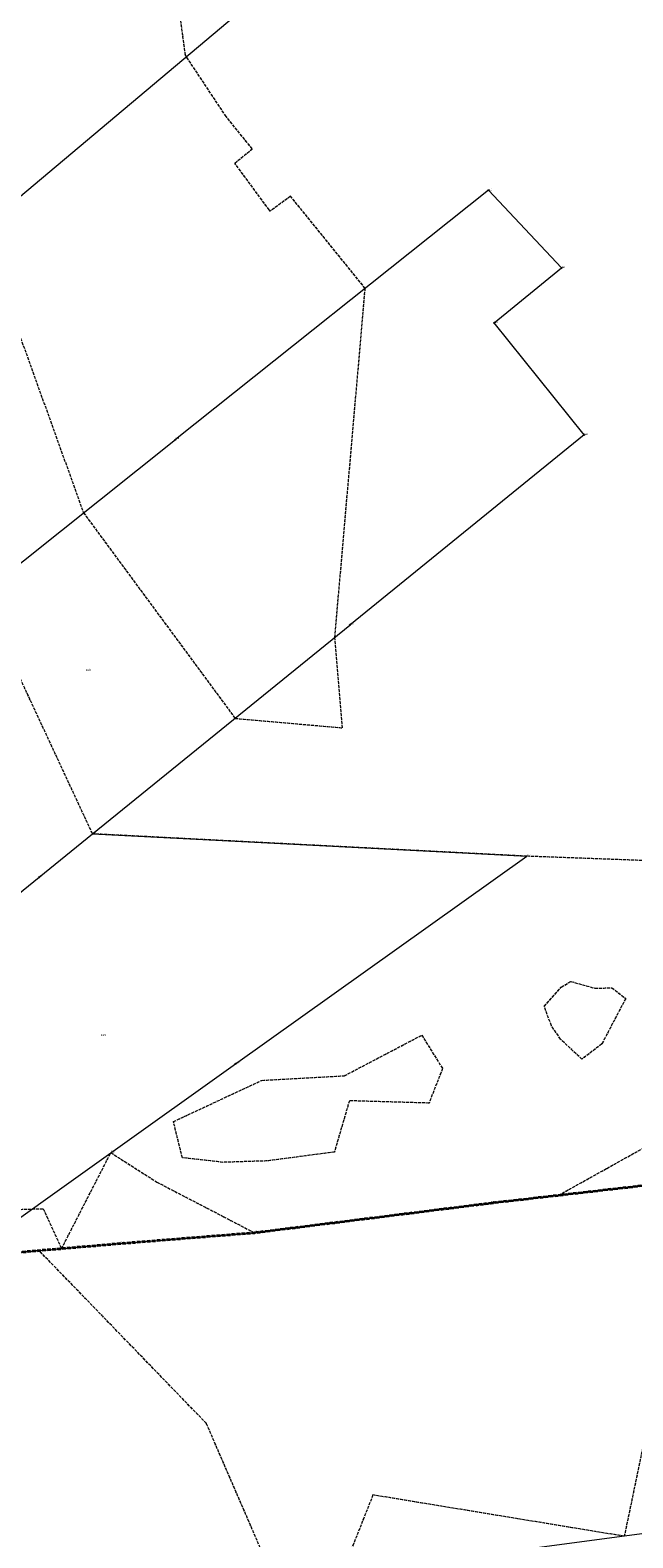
# Model space of a CAD drawing. Header units: metres. Extents: x 6524698 to 6533081, y 5883213 to 5896811.
# Tile 136 of 167: x 6528699 to 6529000, y 5891880 to 5892634. Entities that reach past the tile are written whole.
import ezdxf
from ezdxf.enums import TextEntityAlignment as Align

# ---------------------------------------------------------------- set-up
doc = ezdxf.new("R2010")
doc.units = ezdxf.units.M
doc.header["$MEASUREMENT"] = 0
for name, pattern in [('mapa zasadnicza$0$1.5_1.0', [2.5, 1.5, -1]), ('mapa zasadnicza$0$219-500', [0]), ('mapa zasadnicza$0$egkk-500', [2, 1.5, -0.5]), ('mapa zasadnicza$0$egug-500', [1, 0.5, -0.5])]:
    doc.linetypes.add(name, pattern=pattern)
doc.layers.get('0').update_dxf_attribs({"lineweight": 0})
for name, color, linetype in [('mapa zasadnicza$0$202-punkt graniczny', 7, 'Continuous'), ('mapa zasadnicza$0$202-punkt graniczny-Atr103', 7, 'Continuous'), ('mapa zasadnicza$0$203-punkt graniczny', 7, 'Continuous'), ('mapa zasadnicza$0$203-punkt graniczny-Atr103', 7, 'Continuous'), ('mapa zasadnicza$0$211-numer działki ewidencyjnej', 7, 'Continuous'), ('mapa zasadnicza$0$216-obręb ewidencyjny', 7, 'Continuous'), ('mapa zasadnicza$0$217-kontur klasyfikacyjny', 7, 'Continuous'), ('mapa zasadnicza$0$218-kontur użytku gruntowego', 7, 'Continuous'), ('mapa zasadnicza$0$219-działka ewidencyjna', 7, 'Continuous')]:
    doc.layers.add(name, color=color, linetype=linetype)
doc.styles.add('mapa zasadnicza$0$STANDARD', font='Working1250', dxfattribs={"width": 0.75})

# ---------------------------------------------------------------- blocks, each defined once
blk = doc.blocks.new('mapa zasadnicza$0$202')
at = {"color": 0, "linetype": 'Continuous', "lineweight": 0}
blk.add_circle((0, 0), 0.25, dxfattribs=at)
blk = doc.blocks.new('mapa zasadnicza$0$203')
at = {"linetype": 'Continuous', "lineweight": 0}
h = blk.add_hatch(color=0, dxfattribs=at)
edge = h.paths.add_edge_path()
edge.add_arc((0, 0), 0.045, 0, 360)

msp = doc.modelspace()

# ---------------------------------------------------------------- linework, layer by layer
at = {"layer": 'mapa zasadnicza$0$216-obręb ewidencyjny', "color": 7, "linetype": 'mapa zasadnicza$0$1.5_1.0', "lineweight": 35, "flags": 128}
for points in [[(6532173.44, 5894410.01), (6532146.43, 5894429.98), (6532121.94, 5894448.08), (6532080.02, 5894478.35), (6532068.86, 5894486.41), (6532021.73, 5894514.79), (6531992.6, 5894532.32), (6531947.82, 5894561.73), (6531920.42, 5894579.72), (6531901.27, 5894596.07), (6531894.35, 5894601.98), (6531821.26, 5894724.08), (6531814.31, 5894735.1), (6531811.23, 5894740.03), (6531780.22, 5894789.63), (6531767.74, 5894809.58), (6531750.79, 5894849.18), (6531748.39, 5894858.64), (6531740.52, 5894889.65), (6531722.79, 5894966.32), (6531701.22, 5895053.01), (6531686.07, 5895129.36), (6531669.12, 5895211.17), (6531624.01, 5895310.47), (6531614.29, 5895347), (6531603.94, 5895412.88), (6531598.73, 5895467.38), (6531564.77, 5895613.69), (6531556.6, 5895663.96), (6531552.51, 5895710.75), (6531539.6, 5895773.55), (6531544.35, 5895780.58), (6531544.16, 5895788.15), (6531507.25, 5895943.86), (6531499.19, 5895972.02), (6531486.51, 5896006.52), (6531466.15, 5896076.08), (6531454.43, 5896110.08), (6531431.22, 5896177.42), (6531430.43, 5896180.2), (6531424.28, 5896202.02), (6531414.58, 5896246.77), (6531402.85, 5896288.93), (6531394.99, 5896317.17), (6531392.26, 5896327.01), (6531376.91, 5896381.63), (6531368.27, 5896412.35), (6531367.02, 5896416.62), (6531318.81, 5896568.61), (6531272.76, 5896714.08), (6531217.21, 5896664.26), (6531190.62, 5896638.08), (6531186.78, 5896634.37), (6531127.14, 5896577.43), (6531100.18, 5896551.88), (6531086.51, 5896538.77), (6530989.57, 5896445.82), (6530931.52, 5896386.36), (6530883.06, 5896340.67), (6530877.3, 5896336.6), (6530873.73, 5896334.08), (6530858.65, 5896322.14), (6530767.28, 5896233.73), (6530678.44, 5896145.87), (6530572.05, 5896045.16), (6530563.1, 5896037.12), (6530451.04, 5895932.33), (6530385.68, 5895871.76), (6530354.37, 5895842.65), (6530280.46, 5895771.72), (6530232.76, 5895726.03), (6530226.82, 5895720.96), (6530177.71, 5895672.11), (6530155.08, 5895649.47), (6530136.64, 5895629.41), (6530101.12, 5895593.57), (6530084.35, 5895577.66), (6530025.14, 5895520.24), (6530019.45, 5895515.19), (6530011.77, 5895512.95), (6529995.37, 5895498.34), (6529944.65, 5895450.1), (6529883.96, 5895391.89), (6529874.86, 5895383.05), (6529856.89, 5895365.59), (6529806.63, 5895317.74), (6529777.32, 5895289.82), (6529767.93, 5895280.88), (6529727.8, 5895242.98), (6529716.4, 5895232.24), (6529611.75, 5895132.35), (6529602.11, 5895123.44), (6529564.79, 5895088.95), (6529442.18, 5894971.11), (6529348, 5894880.66), (6529341.6, 5894874.72), (6529205.1, 5894745.94), (6529095.11, 5894642.73), (6528985.24, 5894540.2), (6528979.86, 5894535.18), (6528950.63, 5894507.69), (6528940.33, 5894498.09), (6528899.89, 5894460.41), (6528759.38, 5894329.94), (6528671.55, 5894242.83), (6528626.12, 5894197.75), (6528570.28, 5894143.23), (6528564.23, 5894137.3), (6528527.75, 5894101.56), (6528446.8, 5894020.71), (6528384.19, 5893957.79), (6528337.7, 5893910.96), (6528325.94, 5893899.11), (6528292.63, 5893867.35), (6528263.34, 5893839.22), (6528235.37, 5893817.79), (6528212.45, 5893801.88), (6528192.4, 5893787.97), (6528160.44, 5893751.29), (6528093.51, 5893704.95), (6528051.1, 5893681.86), (6527962.24, 5893630.13), (6527966.7, 5893563.53), (6527967.45, 5893552.31), (6527970.73, 5893522.51), (6527970.79, 5893518.44), (6527968.55, 5893513.63), (6527972.36, 5893501.34), (6527994.3, 5893412.78), (6528008.56, 5893361.13), (6528024.92, 5893315.29), (6528047.55, 5893241.88), (6528061.74, 5893201.21), (6528080.19, 5893144.58), (6528103.06, 5893080.73), (6528114.87, 5893046.22), (6528118.84, 5893029.51), (6528166.45, 5892875.8), (6528171.14, 5892860.59), (6528192.07, 5892792.85), (6528202.22, 5892766.07), (6528211.23, 5892742.29), (6528214.23, 5892726.13), (6528216.98, 5892718.27), (6528217.45, 5892695.43), (6528253.12, 5892581.84), (6528274.02, 5892507.32), (6528276.69, 5892498.16), (6528296.22, 5892421.59), (6528299.61, 5892411.02), (6528334.62, 5892315.93), (6528349.09, 5892260.65), (6528377.11, 5892179.95), (6528394.78, 5892128.68), (6528440.31, 5891996.73), (6528446.42, 5891995.98), (6528618.95, 5892016.86), (6528665.82, 5892020.2), (6528743.5, 5892026.91), (6528810.71, 5892032.32), (6528929.03, 5892047.18), (6529084.54, 5892065.08), (6529137.05, 5892069.83), (6529163.27, 5892079.55), (6529183.63, 5892087.79), (6529198.7, 5892096.25), (6529272.43, 5892137.61), (6529299.93, 5892161.54), (6529302.53, 5892163.8), (6529315.87, 5892175.4), (6529326.47, 5892184.67), (6529341.14, 5892199.13), (6529440.16, 5892285.12), (6529457.93, 5892308.5), (6529472.77, 5892323.9), (6529519.91, 5892352.88), (6529537.94, 5892368.41), (6529543.85, 5892373.51), (6529606.4, 5892445.37), (6529658.73, 5892492.51), (6529670.09, 5892502.74), (6529686.63, 5892522.04), (6529732.12, 5892575.11), (6529757.09, 5892610.5), (6529779.62, 5892651.92), (6529797.52, 5892678.13), (6529839.46, 5892724.94), (6529870.95, 5892781.67), (6529898.89, 5892809.16), (6529922.19, 5892839.09), (6529934.43, 5892854.81), (6529953.15, 5892874.17), (6529965.1, 5892886.47), (6530012.8, 5892917.44), (6530031.5, 5892919.94), (6530070.88, 5892925.19), (6530098.14, 5892934.36), (6530109.36, 5892938.08), (6530135.18, 5892952.7), (6530167.6, 5892981.5), (6530232.92, 5893051.1), (6530259.88, 5893074.62), (6530286.3, 5893097.64), (6530336.76, 5893153.84), (6530364.12, 5893172.96), (6530403.79, 5893201.82), (6530436.38, 5893225.27), (6530494.74, 5893292.49), (6530545.01, 5893335.37), (6530557.68, 5893347.81), (6530648.56, 5893425.65), (6530689.83, 5893451.62), (6530733.98, 5893475.6), (6530772.07, 5893505.94), (6530852.43, 5893590.07), (6530857.49, 5893597.21), (6530891.97, 5893643.79), (6530917.57, 5893672.17), (6530950.23, 5893698.89), (6530954.1, 5893702.06), (6530977.54, 5893721.23), (6531019.6, 5893747.15), (6531141.96, 5893812.02), (6531213.08, 5893849.19), (6531238.4, 5893862.2), (6531260.04, 5893873.32), (6531289.74, 5893888.58), (6531296.49, 5893892.05), (6531306.22, 5893896.94), (6531368.93, 5893928.43), (6531397.54, 5893942.83), (6531414.17, 5893951.2), (6531423.14, 5893955.72), (6531453.45, 5893971.02), (6531561.58, 5894025.58), (6531627.85, 5894057.85), (6531656.74, 5894073.39), (6531720.57, 5894105.2), (6531769.98, 5894129.46), (6531780.94, 5894134.72), (6531821.73, 5894154.36), (6531826.18, 5894156.65), (6531827.33, 5894157.24), (6531894.03, 5894191.64), (6531897.66, 5894193.45), (6532059.55, 5894273.99), (6532168.75, 5894325.46), (6532285.62, 5894379.19), (6532256.72, 5894387.98), (6532237.4, 5894391.85), (6532209.71, 5894397.39)], [(6528810.71, 5892032.32), (6528743.5, 5892026.91), (6528665.82, 5892020.2), (6528618.95, 5892016.86), (6528446.42, 5891995.98), (6528440.31, 5891996.73), (6528198.8, 5891907.55), (6528014.33, 5891830.31), (6527846.82, 5891746.29), (6527801.61, 5891598.79), (6527787.58, 5891553.86), (6527785.51, 5891547.1), (6527759.25, 5891463.12), (6527705.03, 5891299.34), (6527651.09, 5891150.82), (6527517.65, 5890758.02), (6527509.07, 5890729.27), (6527454.67, 5890547.02), (6527391.42, 5890349.92), (6527469.9, 5890380.85), (6527548.32, 5890411.76), (6527628.31, 5890449.47), (6527701.79, 5890487.35), (6527781.71, 5890531.45), (6527831.96, 5890559.17), (6527894.74, 5890596), (6527918.86, 5890538.44), (6527996.61, 5890364.36), (6528002.77, 5890340.12), (6528015.06, 5890276.2), (6528068.35, 5890122.94), (6528069.52, 5890117.74), (6528086.27, 5890073.01), (6528087.43, 5890069.91), (6528144.14, 5889918.51), (6528178.59, 5889821.74), (6528194.07, 5889776.62), (6528203.76, 5889751.35), (6528219.86, 5889705.13), (6528289.3, 5889557.06), (6528293.69, 5889548.36), (6528315.49, 5889501.75), (6528319.49, 5889494.06), (6528320.3, 5889498.78), (6528374.9, 5889392.75), (6528393.7, 5889357.37), (6528402.97, 5889333.92), (6528406.48, 5889321.22), (6528417.63, 5889287.69), (6528426.72, 5889250.74), (6528427.12, 5889249.1), (6528437.2, 5889208.11), (6528462.62, 5889141.48), (6528476.98, 5889088.52), (6528479.5, 5889060.26), (6528487.24, 5889042.5), (6528497.03, 5888999.3), (6528513.44, 5888948.22), (6528513.62, 5888944.51), (6528514.32, 5888935.53), (6528517.9, 5888889.57), (6528521.9, 5888874.59), (6528534.18, 5888828.64), (6528537.21, 5888800.87), (6528538.55, 5888788.67), (6528539.84, 5888759.55), (6528540.29, 5888749.47), (6528546.56, 5888728.63), (6528550.89, 5888720.89), (6528554.61, 5888714.22), (6528572.89, 5888682.85), (6528612.6, 5888606.5), (6528643.54, 5888542.38), (6528657.02, 5888506.94), (6528675.5, 5888460.67), (6528681.51, 5888445.9), (6528704.85, 5888377.17), (6528713.34, 5888354.12), (6528741.09, 5888278.42), (6528766.6, 5888207.14), (6528788.71, 5888147.82), (6528812.94, 5888083.84), (6528826.58, 5888045.33), (6528850.06, 5887982.04), (6528866.81, 5887934.63), (6528879.99, 5887896.72), (6528918.8, 5887790.89), (6528952.56, 5887701.57), (6529019.26, 5887707.89), (6529031.01, 5887709.01), (6529109.21, 5887715.92), (6529166.14, 5887721.78), (6529262.28, 5887731.31), (6529282.79, 5887731.14), (6529289.52, 5887663.25), (6529296.91, 5887588.72), (6529312.34, 5887533.26), (6529320.57, 5887503.67), (6529321.72, 5887480.33), (6529315.22, 5887418.55), (6529296.28, 5887374.9), (6529295.89, 5887348.38), (6529295.74, 5887344.56), (6529294.33, 5887253.59), (6529300.1, 5887247.3), (6529460.65, 5887265.28), (6529607.85, 5887282.19), (6529604.22, 5887244.37), (6529619.06, 5887245.53), (6529620.4, 5887245.61), (6529751.62, 5887253.65), (6529836.5, 5887258.86), (6529917.79, 5887263.83), (6530037.96, 5887271.18), (6530037.77, 5887311.55), (6530035.48, 5887465.82), (6530294.87, 5887497.94), (6530342.75, 5887503.87), (6530390.63, 5887509.81), (6530435.08, 5887515.31), (6530469.62, 5887519.59), (6530472.76, 5887520.14), (6530455.94, 5887633.47), (6530452.16, 5887659), (6530429.5, 5887800.32), (6530425.85, 5887820.62), (6530434.17, 5887821.11), (6530435.15, 5887821.09), (6530501.5, 5887826.49), (6530563.57, 5887831.54), (6530569.25, 5887832), (6530626.35, 5887836.71), (6530689.94, 5887841.95), (6530699.77, 5887842.77), (6530753.72, 5887845.97), (6530816.4, 5887849.69), (6530847.34, 5887851.53), (6530851.75, 5887851.79), (6530878, 5887853.36), (6530941.55, 5887857.17), (6531028.05, 5887862.36), (6531029.51, 5887862.54), (6531089.96, 5887870.11), (6531157.91, 5887878.61), (6531147.74, 5887927.21), (6531134.09, 5887992.44), (6531130.39, 5888022.23), (6531130.01, 5888024.33), (6531127.76, 5888039.49), (6531114.28, 5888108.63), (6531110.56, 5888127.5), (6531105.84, 5888172.24), (6531089.18, 5888214.66), (6531070.01, 5888263.46), (6531063.59, 5888283), (6531047.06, 5888328.03), (6531038.58, 5888352.41), (6531021.83, 5888400.87), (6531015.19, 5888413.6), (6531005.83, 5888460.28), (6531006, 5888467.6), (6531006.12, 5888486.87), (6531000.78, 5888546.56), (6530994.46, 5888582.13), (6530992.02, 5888587.87), (6530975.04, 5888631.61), (6530968.96, 5888647.12), (6530918.79, 5888737.7), (6530893.21, 5888788.19), (6530875.95, 5888835.79), (6530824.74, 5888967.12), (6530698.19, 5888957.37), (6530696.88, 5888957.26), (6530690.8, 5888956.75), (6530665.31, 5889016.21), (6530647.2, 5889058.57), (6530634.24, 5889085.41), (6530634.99, 5889106.79), (6530619.51, 5889109.25), (6530602.59, 5889110.21), (6530580.67, 5889109.48), (6530563.76, 5889105.91), (6530556.11, 5889102.91), (6530554.6, 5889108.92), (6530550.45, 5889111.73), (6530532.14, 5889151.93), (6530513.79, 5889192.45), (6530502.04, 5889258.4), (6530482.32, 5889287.2), (6530469.7, 5889327.04), (6530465.02, 5889440.31), (6530478.29, 5889507.42), (6530476.75, 5889539.74), (6530454.68, 5889579.85), (6530444.35, 5889666), (6530447.75, 5889689.9), (6530449.31, 5889721.21), (6530456.42, 5889744.94), (6530489.74, 5889803.92), (6530476.19, 5889829.67), (6530441.37, 5889895.14), (6530436.32, 5889900.67), (6530377.31, 5890013.31), (6530319.1, 5890126.26), (6530282.19, 5890186.6), (6530272.79, 5890201.79), (6530203.17, 5890307.87), (6530172.91, 5890358.56), (6530084.18, 5890524.8), (6530023.66, 5890630.14), (6529988.68, 5890702.02), (6529902.56, 5890854), (6529878.29, 5890895.67), (6529853.22, 5890939.23), (6529790.88, 5891059.39), (6529783.8, 5891073.31), (6529750.15, 5891126.7), (6529715.67, 5891191.31), (6529711.87, 5891220.22), (6529686.86, 5891413.55), (6529894.11, 5891526.79), (6529935.18, 5891550.85), (6529897.51, 5891589.82), (6529852.46, 5891637.21), (6529830.78, 5891658.8), (6529798.22, 5891693.91), (6529778.68, 5891710.68), (6529723.77, 5891769.55), (6529664.88, 5891829.87), (6529592.94, 5891899.3), (6529520.59, 5891969.98), (6529496.71, 5891996.9), (6529443.6, 5892048.07), (6529413.19, 5892074.88), (6529373, 5892116.29), (6529315.87, 5892175.4), (6529302.53, 5892163.8), (6529299.93, 5892161.54), (6529272.43, 5892137.61), (6529198.7, 5892096.25), (6529183.63, 5892087.79), (6529163.27, 5892079.55), (6529137.05, 5892069.83), (6529084.54, 5892065.08), (6528929.03, 5892047.18)]]:
    msp.add_lwpolyline(points, close=True, dxfattribs=at)
at = {"layer": 'mapa zasadnicza$0$217-kontur klasyfikacyjny', "color": 92, "linetype": 'mapa zasadnicza$0$egkk-500', "lineweight": 18, "flags": 128}
for points in [[(6528776.24, 5892621.16), (6528763.63, 5892714.39)], [(6528796.57, 5892590.47), (6528776.24, 5892621.16)], [(6528809.63, 5892574.34), (6528796.57, 5892590.47)], [(6528800.91, 5892567.14), (6528809.63, 5892574.34)], [(6528818.06, 5892543.79), (6528800.91, 5892567.14)], [(6528828.79, 5892550.59), (6528818.52, 5892543.15)], [(6528866.09, 5892504.55), (6528828.79, 5892550.59)], [(6528818.52, 5892543.15), (6528818.06, 5892543.79)], [(6528674.22, 5892534.26), (6528725.32, 5892392.28)], [(6528850.92, 5892330.01), (6528866.09, 5892504.55)], [(6528725.32, 5892392.28), (6528801.1, 5892289.52)], [(6528729.81, 5892231.79), (6528674.13, 5892351.46)], [(6528854.72, 5892284.81), (6528850.92, 5892330.01)], [(6528801.1, 5892289.52), (6528854.72, 5892284.81)], [(6528946.79, 5892220.61), (6528729.81, 5892231.79)], [(6529052.54, 5892216.68), (6528946.79, 5892220.61)], [(6528964.1, 5892155.2), (6528968.84, 5892157.99)], [(6528968.84, 5892157.99), (6528981.04, 5892154.56)], [(6528955.6, 5892145.51), (6528964.1, 5892155.2)], [(6528981.04, 5892154.56), (6528989.41, 5892154.84)], [(6528996.28, 5892149.44), (6528984.33, 5892126.73)], [(6528989.41, 5892154.84), (6528996.28, 5892149.44)], [(6528959.14, 5892135.86), (6528955.6, 5892145.51)], [(6528963.74, 5892129.06), (6528959.14, 5892135.86)], [(6528855.69, 5892110.83), (6528894.35, 5892131.12)], [(6528894.35, 5892131.12), (6528904.73, 5892114.43)], [(6528974.42, 5892119.11), (6528963.74, 5892129.06)], [(6528984.33, 5892126.73), (6528974.42, 5892119.11)], [(6528986.85, 5892064.52), (6529085.99, 5892119.77)], [(6528814.42, 5892108.54), (6528855.69, 5892110.83)], [(6528904.73, 5892114.43), (6528897.96, 5892097.17)], [(6528770.24, 5892087.91), (6528814.42, 5892108.54)], [(6528858.17, 5892098.33), (6528850.67, 5892072.69)], [(6528897.96, 5892097.17), (6528858.17, 5892098.33)], [(6528774.69, 5892069.87), (6528770.24, 5892087.91)], [(6528850.67, 5892072.69), (6528817.12, 5892068.26)], [(6528714.33, 5892024.39), (6528738.94, 5892072.36)], [(6528738.94, 5892072.36), (6528761.97, 5892057.67)], [(6528795.07, 5892067.54), (6528774.69, 5892069.87)], [(6528817.12, 5892068.26), (6528795.07, 5892067.54)], [(6528761.97, 5892057.67), (6528795.1, 5892040.44)], [(6528962.65, 5892051.05), (6528986.85, 5892064.52)], [(6528929.03, 5892047.18), (6528962.65, 5892051.05)], [(6528689.68, 5892043.9), (6528705.14, 5892044.37)], [(6528705.14, 5892044.37), (6528714.33, 5892024.39)], [(6528810.71, 5892032.32), (6528929.03, 5892047.18)], [(6528795.1, 5892040.44), (6528810.71, 5892032.32)], [(6528703.08, 5892023.42), (6528694.43, 5892022.67)], [(6528786.69, 5891937.01), (6528703.08, 5892023.42)], [(6529016.16, 5891979.78), (6528995.57, 5891880.57)], [(6528883.59, 5891713.32), (6528786.69, 5891937.01)], [(6528869.95, 5891901.23), (6528854.65, 5891862.64)], [(6528995.57, 5891880.57), (6528869.95, 5891901.23)]]:
    msp.add_lwpolyline(points, dxfattribs=at)
at = {"layer": 'mapa zasadnicza$0$218-kontur użytku gruntowego', "color": 3, "linetype": 'mapa zasadnicza$0$egug-500', "lineweight": 18, "flags": 128}
for points in [[(6528776.24, 5892621.16), (6528763.63, 5892714.39)], [(6528796.57, 5892590.47), (6528776.24, 5892621.16)], [(6528809.63, 5892574.34), (6528796.57, 5892590.47)], [(6528800.91, 5892567.14), (6528809.63, 5892574.34)], [(6528818.06, 5892543.79), (6528800.91, 5892567.14)], [(6528828.79, 5892550.59), (6528818.52, 5892543.15)], [(6528866.09, 5892504.55), (6528828.79, 5892550.59)], [(6528818.52, 5892543.15), (6528818.06, 5892543.79)], [(6528674.22, 5892534.26), (6528725.32, 5892392.28)], [(6528850.92, 5892330.01), (6528866.09, 5892504.55)], [(6528725.32, 5892392.28), (6528801.1, 5892289.52)], [(6528729.81, 5892231.79), (6528674.13, 5892351.46)], [(6528854.72, 5892284.81), (6528850.92, 5892330.01)], [(6528801.1, 5892289.52), (6528854.72, 5892284.81)], [(6528946.79, 5892220.61), (6528729.81, 5892231.79)], [(6529052.54, 5892216.68), (6528946.79, 5892220.61)], [(6528964.1, 5892155.2), (6528968.84, 5892157.99)], [(6528968.84, 5892157.99), (6528981.04, 5892154.56)], [(6528955.6, 5892145.51), (6528964.1, 5892155.2)], [(6528981.04, 5892154.56), (6528989.41, 5892154.84)], [(6528996.28, 5892149.44), (6528984.33, 5892126.73)], [(6528989.41, 5892154.84), (6528996.28, 5892149.44)], [(6528959.14, 5892135.86), (6528955.6, 5892145.51)], [(6528963.74, 5892129.06), (6528959.14, 5892135.86)], [(6528855.69, 5892110.83), (6528894.35, 5892131.12)], [(6528894.35, 5892131.12), (6528904.73, 5892114.43)], [(6528974.42, 5892119.11), (6528963.74, 5892129.06)], [(6528984.33, 5892126.73), (6528974.42, 5892119.11)], [(6528986.85, 5892064.52), (6529085.99, 5892119.77)], [(6528814.42, 5892108.54), (6528855.69, 5892110.83)], [(6528904.73, 5892114.43), (6528897.96, 5892097.17)], [(6528770.24, 5892087.91), (6528814.42, 5892108.54)], [(6528858.17, 5892098.33), (6528850.67, 5892072.69)], [(6528897.96, 5892097.17), (6528858.17, 5892098.33)], [(6528774.69, 5892069.87), (6528770.24, 5892087.91)], [(6528850.67, 5892072.69), (6528817.12, 5892068.26)], [(6528714.33, 5892024.39), (6528738.94, 5892072.36)], [(6528738.94, 5892072.36), (6528761.97, 5892057.67)], [(6528795.07, 5892067.54), (6528774.69, 5892069.87)], [(6528817.12, 5892068.26), (6528795.07, 5892067.54)], [(6528761.97, 5892057.67), (6528795.1, 5892040.44)], [(6528962.65, 5892051.05), (6528986.85, 5892064.52)], [(6528929.03, 5892047.18), (6528962.65, 5892051.05)], [(6528689.68, 5892043.9), (6528705.14, 5892044.37)], [(6528705.14, 5892044.37), (6528714.33, 5892024.39)], [(6528810.71, 5892032.32), (6528929.03, 5892047.18)], [(6528795.1, 5892040.44), (6528810.71, 5892032.32)], [(6528703.08, 5892023.42), (6528694.43, 5892022.67)], [(6528786.69, 5891937.01), (6528703.08, 5892023.42)], [(6529016.16, 5891979.78), (6528995.57, 5891880.57)], [(6528883.59, 5891713.32), (6528786.69, 5891937.01)], [(6528869.95, 5891901.23), (6528854.65, 5891862.64)], [(6528995.57, 5891880.57), (6528869.95, 5891901.23)]]:
    msp.add_lwpolyline(points, dxfattribs=at)
at = {"layer": 'mapa zasadnicza$0$219-działka ewidencyjna', "color": 7, "linetype": 'mapa zasadnicza$0$219-500', "lineweight": 18, "flags": 128}
for points in [[(6528670.63, 5892531.24), (6528823.64, 5892660.01)], [(6528927.65, 5892553.64), (6528771.3, 5892428.95)], [(6528927.65, 5892553.64), (6528964.16, 5892514.81)], [(6528930.58, 5892487.29), (6528964.16, 5892514.81)], [(6528975.5, 5892431.28), (6528930.58, 5892487.29)], [(6528543.97, 5892247.66), (6528771.3, 5892428.95)], [(6528975.5, 5892431.28), (6528858.34, 5892336.18)], [(6528729.81, 5892231.79), (6528858.34, 5892336.18)], [(6528703.09, 5892210.11), (6528729.81, 5892231.79)], [(6528729.81, 5892231.79), (6528946.79, 5892220.61)], [(6528801.27, 5892116.82), (6528946.79, 5892220.61)], [(6528547.84, 5892084.05), (6528703.09, 5892210.11)], [(6528738.94, 5892072.36), (6528801.27, 5892116.82)], [(6528665.82, 5892020.2), (6528738.94, 5892072.36)], [(6528929.03, 5892047.18), (6529084.54, 5892065.08)], [(6528810.71, 5892032.32), (6528929.03, 5892047.18)], [(6528743.5, 5892026.91), (6528810.71, 5892032.32)], [(6528665.82, 5892020.2), (6528743.5, 5892026.91)], [(6529019.34, 5891883.74), (6528870.65, 5891863.92)]]:
    msp.add_lwpolyline(points, dxfattribs=at)

# ---------------------------------------------------------------- block references
at = {"layer": 'mapa zasadnicza$0$202-punkt graniczny', "color": 7, "linetype": 'Continuous', "lineweight": 18}
for p in [(6528927.65, 5892553.64), (6528964.16, 5892514.81), (6528930.58, 5892487.29), (6528771.3, 5892428.95), (6528975.5, 5892431.28), (6528858.34, 5892336.18), (6528703.09, 5892210.11), (6528801.27, 5892116.82), (6528929.03, 5892047.18), (6528810.71, 5892032.32), (6528743.5, 5892026.91)]:
    msp.add_blockref('mapa zasadnicza$0$202', p, dxfattribs=at)
at = {"layer": 'mapa zasadnicza$0$203-punkt graniczny', "color": 7, "linetype": 'Continuous', "lineweight": 18}
for p in [(6528729.81, 5892231.79), (6528946.79, 5892220.61), (6528738.94, 5892072.36)]:
    msp.add_blockref('mapa zasadnicza$0$203', p, dxfattribs=at)

# ---------------------------------------------------------------- texts
at = {"layer": 'mapa zasadnicza$0$202-punkt graniczny-Atr103', "color": 7, "style": 'mapa zasadnicza$0$STANDARD', "width": 0.667}
for s, p in [('3611', (6528927.65, 5892553.64)), ('3616', (6528964.16, 5892514.81)), ('3614', (6528930.58, 5892487.29)), ('3613', (6528975.5, 5892431.28))]:
    msp.add_text(s, height=0.75, dxfattribs=at).set_placement(p)
for s, p in [('6991', (6528771.3, 5892428.95)), ('7016', (6528858.34, 5892336.18)), ('7010', (6528703.09, 5892210.11)), ('7015', (6528801.27, 5892116.82)), ('48587', (6528929.03, 5892047.18)), ('48585', (6528743.5, 5892026.91)), ('48586', (6528810.71, 5892032.32))]:
    msp.add_text(s, height=0.75, dxfattribs=at).set_placement(p, align=Align.BOTTOM_LEFT)
at = {"layer": 'mapa zasadnicza$0$203-punkt graniczny-Atr103', "color": 7, "style": 'mapa zasadnicza$0$STANDARD', "width": 0.667}
for s, p in [('7011', (6528729.81, 5892231.79)), ('7017', (6528946.79, 5892220.61)), ('7012', (6528738.94, 5892072.36))]:
    msp.add_text(s, height=0.75, dxfattribs=at).set_placement(p, align=Align.BOTTOM_LEFT)
at = {"layer": 'mapa zasadnicza$0$211-numer działki ewidencyjnej', "color": 7, "linetype": 'Continuous', "lineweight": 18, "style": 'mapa zasadnicza$0$STANDARD', "width": 0.79}
for s, p in [('10/2', (6528726.38, 5892313.27)), ('11/1', (6528733.94, 5892130.79))]:
    msp.add_text(s, height=1, dxfattribs=at).set_placement(p)

doc.saveas('drawing.dxf')
